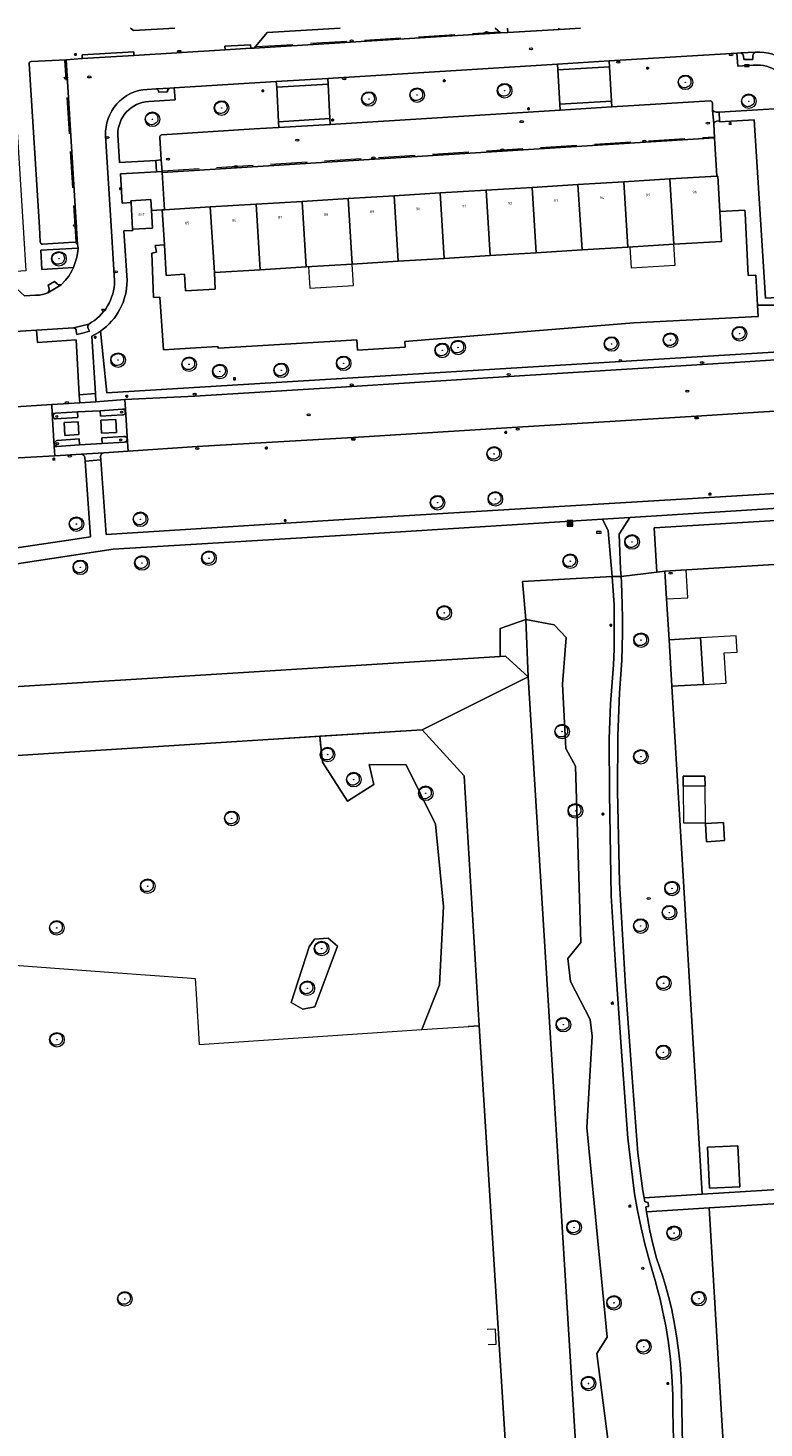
# Model space of a CAD drawing. Header units: metres. Extents: x 162108 to 162858, y 502368 to 503171.
# Tile 33 of 39: x 162602 to 162702, y 502826 to 503017. Entities that reach past the tile are written whole.
import ezdxf
from ezdxf.enums import TextEntityAlignment as Align

# ---------------------------------------------------------------- set-up
doc = ezdxf.new("R2010")
doc.units = ezdxf.units.M
doc.linetypes.add('RI-HWA-SO', pattern=[7.4, 5, -2.4])
for name, color, linetype, lineweight in [('B-PV-GK-BESCHOEIING-G', 252, 'GK-BESCHOEIING-SO', 13), ('B-PV-IE-MEUBILAIR-S', 252, 'Continuous', 13), ('B-PV-IE-MEUBILAIR_WEGMEUBILAIR_AFVALBAK-S', 252, 'Continuous', 13), ('B-PV-IE-TERREINAFSCHEIDING_KUNSTMATIG_HEKWERK-G', 252, 'IE-TERREINAFSCHEIDING-KUNSTMATIG-OPEN', 13), ('B-PV-OG-BEBOUWING-GV', 7, 'Continuous', 18), ('B-PV-OG-BEBOUWING-T18', 7, 'Continuous', 18), ('B-PV-OG-BEBOUWING_LUIFEL-GV', 7, 'Continuous', 18), ('B-PV-OG-BEBOUWING_OVERBOUWING-GV', 7, 'Continuous', 18), ('B-PV-OG-TERREIN_BEGROEID-GV', 7, 'Continuous', 13), ('B-PV-OG-TERREIN_ERF-GV', 252, 'Continuous', 13), ('B-PV-VH-GESLOTENVERHARDING_ASFALT-GV', 252, 'Continuous', 13), ('B-PV-VH-HALFVERHARDING-GV', 252, 'Continuous', 13), ('B-PV-VH-OPENVERHARDING_BETONELEMENT-GV', 252, 'Continuous', 13), ('B-PV-VH-OPENVERHARDING_BETONSTRAATSTEEN-GV', 252, 'Continuous', 13), ('B-PV-VH-OPENVERHARDING_TEGEL-GV', 252, 'Continuous', 13)]:
    doc.layers.add(name, color=color, linetype=linetype, lineweight=lineweight)
for name, color, linetype, lineweight, true_color in [('B-PV-GR-BEPLANTING_CULTUUR_HEESTERS-GV', 7, 'Continuous', 13, 0x99cc00), ('B-PV-GR-BEPLANTING_CULTUUR_VASTE PLANTENVAK-GV', 7, 'Continuous', 13, 0x99cc00), ('B-PV-OG-WATER_GRACHT-GV', 7, 'Continuous', 13, 0x007299), ('B-PV-RI-HWA_GOOT_MOLGOOT-G', 150, 'RI-HWA-SO', 18, 0x007fff), ('B-WE-GR-BOOM-S', 3, 'Continuous', 18, 0x00ff00)]:
    doc.layers.add(name, color=color, linetype=linetype, lineweight=lineweight, true_color=true_color)
doc.styles.add('NLCS-ISO', font='NLCS-ISO.ttf')
doc.styles.add('NLCS-ISO-M200-T18', font='NLCS-ISO.ttf', dxfattribs={"height": 1.8})
doc.linetypes.add('GK-BESCHOEIING-SO', pattern='A,18,-3,[1,NLCS.SHX,S=0.6,R=0,X=0,Y=0],-3', length=24)
doc.linetypes.add('IE-TERREINAFSCHEIDING-KUNSTMATIG-OPEN', pattern='A,7,-1.5,[67,NLCS.SHX,S=0.75,R=0,X=0,Y=0],-1.5', length=10)

# ---------------------------------------------------------------- blocks, each defined once
blk = doc.blocks.new('SIE-WEG_AFVALBAK-SO')
at = {"linetype": 'ByBlock', "lineweight": 18}
h = blk.add_hatch(color=0, dxfattribs=at)
h.dxf.hatch_style = 1
h.paths.add_polyline_path([(-1.5, -1.5), (1.5, -1.5), (1.5, 1.5), (-1.5, 1.5)])
at = {"color": 0, "linetype": 'ByBlock', "lineweight": 18}
for points in [[(-2, -2), (2, -2), (2, 2), (-2, 2)], [(-1.5, -1.5), (1.5, -1.5), (1.5, 1.5), (-1.5, 1.5)]]:
    blk.add_lwpolyline(points, close=True, dxfattribs=at)
blk = doc.blocks.new('SIE-MEUBILAIR_BORD_LOCATIEPAAL-SO')
blk.add_lwpolyline([(-0.75, -0.75), (0.75, -0.75), (0.75, 0.75), (-0.75, 0.75)], close=True)
at = {"style": 'NLCS-ISO'}
blk.add_text('lp', height=0.75, dxfattribs=at).set_placement((0.01, 0.12), align=Align.MIDDLE_CENTER)
blk = doc.blocks.new('SIE-MEUBILAIR_BORD_STRAATNAAM-SO')
blk.add_lwpolyline([(-1.62, -0.62), (1.62, -0.62), (1.62, 0.62), (-1.62, 0.62)], close=True)
at = {"style": 'NLCS-ISO'}
blk.add_text('straat', height=0.75, dxfattribs=at).set_placement((0, 0.08), align=Align.MIDDLE_CENTER)
blk = doc.blocks.new('SIE-MEUBILAIR_PAAL_LICHTMAST-SO')
for points in [[(-0.62, 0), (-1, 0)], [(-0.71, 0.71), (-0.44, 0.44)], [(0, 1), (0, 0.62)], [(0.44, 0.44), (0.71, 0.71)], [(1, 0), (0.62, 0)], [(-0.71, -0.71), (-0.44, -0.44)], [(0, -0.62), (0, -1)], [(0.44, -0.44), (0.71, -0.71)]]:
    blk.add_lwpolyline(points)
blk.add_circle((0, 0), 0.5)
blk = doc.blocks.new('SIE-MEUBILAIR_PAAL_AFSLUITPAAL-SO')
blk.add_circle((0, 0), 0.75)
at = {"style": 'NLCS-ISO'}
blk.add_text('af', height=0.75, dxfattribs=at).set_placement((0, 0.05), align=Align.MIDDLE_CENTER)
blk = doc.blocks.new('SIE-MEUBILAIR_PUT_KOLK-SO')
blk.add_ellipse((0, 0), major_axis=(1.25, 0), ratio=0.54)
at = {"style": 'NLCS-ISO'}
blk.add_text('klk', height=0.75, dxfattribs=at).set_placement((0.03, 0), align=Align.MIDDLE_CENTER)
blk = doc.blocks.new('SIE-MEUBILAIR_PUT_RIOOLPUT-SO')
blk.add_ellipse((0, 0), major_axis=(1.25, 0), ratio=0.54)
at = {"style": 'NLCS-ISO'}
blk.add_text('ri', height=0.75, dxfattribs=at).set_placement((-0.04, 0.07), align=Align.MIDDLE_CENTER)
blk = doc.blocks.new('SIE-MEUBILAIR_PUT_DRAINAGEPUT-SO')
blk.add_ellipse((0, 0), major_axis=(1.25, 0), ratio=0.54)
at = {"style": 'NLCS-ISO'}
blk.add_text('dr', height=0.75, dxfattribs=at).set_placement((0.03, 0), align=Align.MIDDLE_CENTER)
blk = doc.blocks.new('SGR-BOOM_03')
blk.add_lwpolyline([(2.39, 3.6), (2.81, 3.14), (3.17, 2.6), (3.46, 1.98), (3.66, 1.31), (3.77, 0.62), (3.77, -0.08), (3.65, -0.77), (3.39, -1.41), (3, -2), (2.49, -2.52), (1.88, -2.96), (1.21, -3.31), (0.49, -3.56), (-0.26, -3.7), (-0.99, -3.72), (-1.7, -3.6), (-2.35, -3.35), (-2.94, -2.98), (-3.46, -2.51), (-3.9, -1.97), (-4.25, -1.38), (-4.52, -0.76), (-4.68, -0.13), (-4.73, 0.48), (-4.67, 1.06), (-4.5, 1.6), (-4.24, 2.1), (-3.91, 2.55), (-3.5, 2.97), (-3.03, 3.33), (-2.53, 3.65), (-1.98, 3.92), (-1.42, 4.14), (-0.84, 4.29), (-0.26, 4.39), (0.31, 4.41), (0.87, 4.35), (1.41, 4.2), (1.92, 3.95)], close=True)
for radius in [5, 0.15]:
    blk.add_circle((0, 0), radius)

msp = doc.modelspace()

# ---------------------------------------------------------------- linework, layer by layer
at = {"layer": 'B-PV-GK-BESCHOEIING-G'}
for points in [[(162405.5, 503017.29), (162406.54, 502999.92), (162408.76, 502964.11), (162410.24, 502938.32), (162410.27, 502937.92), (162410.46, 502935.21), (162410.97, 502928.18), (162411.15, 502925.65), (162411.17, 502925.31), (162411.81, 502913.96), (162412.09, 502908.99), (162414.67, 502906.72), (162480.65, 502910.12), (162488.85, 502910.55), (162503.92, 502911.47), (162534.32, 502913.53), (162547.42, 502914.43), (162573.64, 502916.1), (162634.51, 502919.96), (162655.59, 502921.3)], [(162414.82, 503017.29), (162415.82, 502999.91), (162419.62, 502938.83), (162419.65, 502938.43), (162419.81, 502935.77), (162420.25, 502928.73), (162420.41, 502926.22), (162420.43, 502925.88), (162420.89, 502918.62), (162423.41, 502916.41), (162500.2, 502920.7), (162533.75, 502922.99), (162546.86, 502923.86), (162666.98, 502931.36), (162670.08, 502928.53)], [(162670.08, 502928.53), (162683.25, 502716.07)]]:
    msp.add_lwpolyline(points, dxfattribs=at)
at = {"layer": 'B-PV-GR-BEPLANTING_CULTUUR_HEESTERS-GV'}
for points in [[(162614.28, 502997.32), (162614.52, 502993.35), (162615.74, 502993.42), (162615.72, 502993.65), (162618.45, 502993.82), (162618.54, 502992.32), (162620.02, 502992.41), (162620.32, 502992.43), (162620.01, 502997.54), (162620.01, 502997.65), (162619.24, 502997.62)], [(162603.38, 502986.88), (162603.55, 502984.27), (162607.86, 502984.53), (162608.11, 502985.21), (162608.33, 502985.96), (162608.46, 502986.72), (162608.48, 502987.18)], [(162687.71, 502942.85), (162688.81, 502942.99), (162721.71, 502945), (162721.68, 502945.5), (162721.62, 502946.48), (162721.02, 502947.02), (162719.01, 502947.08), (162713.8, 502950.53), (162687.35, 502948.9)]]:
    msp.add_lwpolyline(points, close=True, dxfattribs=at)
for points in [[(162707.9, 502979.38), (162701.46, 502979.39), (162701.55, 502977.83), (162684.55, 502976.96), (162664.88, 502975.35), (162653.19, 502974.39), (162653.24, 502973.64), (162646.73, 502973.22), (162646.63, 502974.64), (162644.46, 502974.5), (162627.73, 502973.51), (162627.57, 502973.72), (162620.18, 502973.28), (162619.68, 502980.47), (162618.83, 502980.42), (162618.58, 502986.51), (162619.21, 502986.63), (162619.05, 502987.54), (162620.31, 502987.61), (162620.02, 502992.41), (162618.54, 502992.32), (162618.68, 502989.92), (162615.96, 502989.76), (162615.97, 502989.61), (162614.74, 502989.54), (162615.19, 502982.73)], [(162611.56, 502975.83), (162612.42, 502967.37), (162716.38, 502973.71)]]:
    msp.add_lwpolyline(points, dxfattribs=at)
msp.add_lwpolyline([(162615.19, 502982.73, -0.246745), (162611.56, 502975.83)], format="xyb", dxfattribs=at)
at = {"layer": 'B-PV-GR-BEPLANTING_CULTUUR_VASTE PLANTENVAK-GV'}
for points in [[(162669.79, 502936.39), (162666.25, 502935.15), (162666.26, 502931.32)], [(162681.04, 502823.89), (162679.5, 502835.96), (162680.89, 502838.18), (162678.14, 502866.89), (162678.84, 502879.39), (162678.57, 502881.67), (162675.89, 502886.83), (162675.53, 502890.02), (162677.29, 502892.21), (162676.57, 502916.29), (162675.26, 502918.72), (162674.8, 502927.52), (162675.27, 502933.91), (162673.64, 502935.66), (162669.79, 502936.39)], [(162669.79, 502936.39), (162670.08, 502928.53)], [(162670.08, 502928.53), (162669.79, 502936.39)], [(162666.26, 502931.32), (162666.98, 502931.36), (162670.08, 502928.53)], [(162670.08, 502928.53), (162683.25, 502716.07)]]:
    msp.add_lwpolyline(points, dxfattribs=at)
at = {"layer": 'B-PV-IE-TERREINAFSCHEIDING_KUNSTMATIG_HEKWERK-G'}
msp.add_lwpolyline([(162661.88, 502880.7), (162663.38, 502880.8)], dxfattribs=at)
at = {"layer": 'B-PV-OG-BEBOUWING-GV'}
for points in [[(162689.49, 502996.64), (162683.2, 502996.26), (162683.75, 502987.32), (162690.04, 502987.7)], [(162696.03, 502997.04), (162695.89, 502997.03), (162689.49, 502996.64), (162690.04, 502987.7), (162696.55, 502988.1), (162696.31, 502992.2)], [(162652.3, 502985.39), (162658.58, 502985.78), (162658.04, 502994.72), (162651.75, 502994.34)], [(162664.33, 502995.11), (162658.04, 502994.72), (162658.58, 502985.78), (162664.88, 502986.16)], [(162670.62, 502995.49), (162664.33, 502995.11), (162664.88, 502986.16), (162671.17, 502986.55)], [(162676.91, 502995.87), (162670.62, 502995.49), (162671.17, 502986.55), (162677.46, 502986.93)], [(162683.2, 502996.26), (162676.91, 502995.87), (162677.46, 502986.93), (162683.75, 502987.32)], [(162618.54, 502992.32), (162618.45, 502993.82), (162615.72, 502993.65), (162615.74, 502993.42), (162615.96, 502989.76), (162618.68, 502989.92)], [(162620.02, 502992.41), (162620.31, 502987.61), (162620.55, 502983.44), (162623.07, 502983.6), (162623.21, 502981.33), (162627.27, 502981.58), (162627.14, 502983.85), (162626.59, 502992.81), (162620.32, 502992.43)], [(162632.88, 502993.19), (162626.59, 502992.81), (162627.14, 502983.85), (162633.42, 502984.23)], [(162639.17, 502993.57), (162632.88, 502993.19), (162633.42, 502984.23), (162639.71, 502984.62)], [(162645.46, 502993.96), (162639.17, 502993.57), (162639.71, 502984.62), (162646.01, 502985)], [(162651.75, 502994.34), (162645.46, 502993.96), (162646.01, 502985), (162652.3, 502985.39)], [(162689.37, 502933.59), (162689.75, 502927.24), (162694.07, 502927.5), (162693.69, 502933.85)], [(162694.3, 502913.61), (162694.29, 502914.96), (162691.31, 502914.93), (162691.32, 502913.59)], [(162694.34, 502908.46), (162694.48, 502905.98), (162696.95, 502906.12), (162696.82, 502908.59)], [(162698.78, 502864.37), (162694.65, 502864.17), (162694.92, 502858.57), (162699.04, 502858.76)]]:
    msp.add_lwpolyline(points, close=True, dxfattribs=at)
at = {"layer": 'B-PV-OG-BEBOUWING_LUIFEL-GV'}
for points in [[(162684, 502987.33), (162684.17, 502984.47), (162690.21, 502984.84), (162690.04, 502987.7)], [(162640.04, 502984.64), (162640.22, 502981.68), (162646.19, 502982.05), (162646.01, 502985)], [(162697.17, 502927.68), (162696.93, 502931.8), (162698.71, 502931.9), (162698.57, 502934.14), (162693.69, 502933.85), (162694.07, 502927.5)], [(162691.32, 502913.59), (162691.36, 502908.54), (162694.34, 502908.56), (162694.3, 502913.61)]]:
    msp.add_lwpolyline(points, close=True, dxfattribs=at)
at = {"layer": 'B-PV-OG-BEBOUWING_OVERBOUWING-GV'}
msp.add_lwpolyline([(162688.81, 502942.99), (162689.03, 502939.18), (162691.94, 502939.36), (162691.72, 502943.16)], close=True, dxfattribs=at)
msp.add_lwpolyline([(162664.6, 502837.2), (162665.69, 502837.24), (162665.62, 502839.28), (162664.48, 502839.24)], dxfattribs=at)
at = {"layer": 'B-PV-OG-TERREIN_BEGROEID-GV'}
for points in [[(162615.67, 503017.29), (162616.07, 503016.94), (162621.72, 503017.29)], [(162701.89, 503012.19), (162700.89, 503012.2), (162698.77, 503012.08), (162698.67, 503013.86), (162681.17, 503012.78), (162681.2, 503011.98), (162681.48, 503007.29), (162681.52, 503006.51), (162695, 503007.32)], [(162619.96, 503002.66), (162632.6, 503003.48), (162635.95, 503003.67), (162635.9, 503004.47), (162635.68, 503009.18), (162635.62, 503009.96), (162621.66, 503009.12), (162621.78, 503007.48), (162618.16, 503007.24)], [(162695.31, 503007.03), (162695.34, 503006.06)], [(162695.83, 503005.78), (162696.21, 503005.79), (162706.03, 503006.35), (162705.88, 503008.02)], [(162695.48, 503004.2), (162695.57, 503002.26), (162695.89, 502997.03), (162696.03, 502997.04), (162696.31, 502992.2), (162699.76, 502992.39), (162699.78, 502991.97), (162700.1, 502985.31), (162700.21, 502983.43), (162701.23, 502983.49), (162701.46, 502979.39), (162707.9, 502979.38), (162715.99, 502977.55), (162716.38, 502973.71), (162716.98, 502973.77), (162716.42, 502981.17), (162702.59, 502980.35), (162701.01, 503004.74), (162696.29, 503004.47), (162696.29, 503004.57), (162695.91, 503004.53)], [(162613.93, 503002.66), (162614.17, 502998.88), (162619.12, 502999.18), (162619.88, 502999.25), (162619.66, 503002.32)], [(162716.37, 502973.29), (162716.38, 502973.71), (162612.42, 502967.37), (162611.56, 502975.83)], [(162610.37, 502975.15), (162610.88, 502967.28), (162610.93, 502966.14), (162614.91, 502966.45), (162624.47, 502966.94), (162645.95, 502968.25), (162667.46, 502969.63), (162693.92, 502971.28), (162698.31, 502971.53), (162712.48, 502972.46), (162715.76, 502972.62)], [(162712.92, 502965.42), (162702.33, 502964.79), (162693.11, 502964.19), (162668.64, 502962.67), (162646.14, 502961.27), (162624.78, 502960.03), (162615.34, 502959.39), (162612.03, 502959.19)], [(162605.31, 502958.77), (162591.32, 502957.98)], [(162608.9, 502959), (162605.31, 502958.77)], [(162609.45, 502958.04), (162609.43, 502958.54)], [(162611.58, 502958.67), (162611.61, 502958.2)], [(162607.17, 502947.23), (162610.2, 502947.7), (162609.45, 502958.04)], [(162611.61, 502958.2), (162612.32, 502947.99), (162648.52, 502950.28), (162713.13, 502954.17)], [(162546.86, 502923.86), (162666.26, 502931.32), (162666.25, 502935.15), (162669.79, 502936.39), (162669.33, 502941.56), (162681.6, 502942.27), (162681.06, 502948.49), (162680.27, 502950.1), (162684.02, 502950.34), (162680.27, 502950.11), (162648.95, 502948.16), (162613.31, 502945.98), (162546.42, 502935.84)], [(162549.66, 502938.68), (162607.17, 502947.23)], [(162690, 502824.05), (162689.91, 502828.09), (162689.88, 502830.28), (162689.76, 502832.9), (162689.56, 502835.18), (162689.28, 502837.41), (162688.91, 502839.75), (162688.54, 502841.64), (162688.14, 502843.41), (162687.8, 502844.74), (162687.46, 502845.97), (162686.77, 502848.26), (162686.05, 502850.96), (162685.54, 502853.15), (162685.05, 502855.54), (162684.66, 502857.8), (162683.75, 502865.43), (162682.84, 502877.93), (162682.03, 502889.09), (162681.47, 502898.55), (162681.23, 502912.57), (162681.16, 502920.07), (162681.38, 502924.85), (162681.77, 502930.17), (162681.84, 502932.3), (162681.88, 502934.75), (162681.88, 502936.87), (162681.86, 502938.38), (162681.6, 502942.27), (162669.33, 502941.56), (162669.79, 502936.39), (162673.64, 502935.66), (162675.27, 502933.91), (162674.8, 502927.52), (162675.26, 502918.72), (162676.57, 502916.29), (162677.29, 502892.21), (162675.53, 502890.02), (162675.89, 502886.83), (162678.57, 502881.67), (162678.84, 502879.39), (162678.14, 502866.89), (162680.89, 502838.18), (162679.5, 502835.96), (162681.04, 502823.89)], [(162562.5, 502891.89), (162607.77, 502888.49), (162613.28, 502888.09), (162623.43, 502887.35), (162624.53, 502887.28), (162624.67, 502885.15), (162625.08, 502878.24), (162655.55, 502880.28), (162657.95, 502886.39), (162658.5, 502897.12), (162657.42, 502908.37), (162653.4, 502916.51), (162648.33, 502916.54), (162648.95, 502913.81), (162645.37, 502911.5), (162641.93, 502916.85), (162641.57, 502920.41), (162634.51, 502919.96), (162573.64, 502916.1)], [(162641.72, 502918.92), (162641.57, 502920.41), (162634.51, 502919.96), (162573.64, 502916.1), (162570.25, 502915.88), (162569.78, 502914.35)], [(162655.59, 502921.3), (162641.57, 502920.41), (162641.72, 502918.92)], [(162661.88, 502880.7), (162663.38, 502880.8), (162661.35, 502915.01), (162655.59, 502921.3)], [(162697.5, 502811.54), (162694.88, 502855.88), (162686.3, 502855.34), (162686.4, 502854.56), (162686.73, 502852.74), (162687.13, 502850.97), (162687.67, 502849.02), (162688.16, 502847.56), (162688.49, 502846.63), (162688.9, 502845.27), (162689.31, 502843.76), (162689.69, 502842.16), (162690.04, 502840.5), (162690.41, 502838.4), (162690.68, 502836.44), (162690.89, 502834.44), (162691.03, 502832.51), (162691.09, 502831.06), (162691.21, 502823.4)]]:
    msp.add_lwpolyline(points, dxfattribs=at)
for points in [[(162674.17, 503011.55), (162674.12, 503012.35), (162642.68, 503010.4), (162642.74, 503009.61), (162642.96, 503004.9), (162643, 503004.1), (162674.48, 503006.05), (162674.43, 503006.86)], [(162602.93, 502974.28), (162602.78, 502975.95), (162530.81, 502971.46), (162531.07, 502968.04), (162544.63, 502946.53), (162572.9, 502960.96), (162574.65, 502961.78), (162576.47, 502962.59), (162577.55, 502962.97), (162578.48, 502963.3), (162579.36, 502963.57), (162580.29, 502963.8), (162581.3, 502963.98), (162583.27, 502964.27), (162587.26, 502964.65), (162604.89, 502965.78), (162608.72, 502966), (162608.66, 502967.12), (162608.22, 502974.63)], [(162682.8, 502942.25), (162687.71, 502942.85), (162687.35, 502948.9), (162713.8, 502950.53), (162719.01, 502947.08), (162721.02, 502947.02), (162715.26, 502952.29), (162684.02, 502950.34), (162682.55, 502948.03), (162682.73, 502943.26)], [(162685.97, 502857.28), (162693.9, 502857.78), (162689.75, 502927.24), (162689.37, 502933.59), (162689.03, 502939.18), (162688.81, 502942.99), (162687.71, 502942.85), (162682.8, 502942.25), (162682.85, 502941.44), (162682.97, 502938.42), (162683.01, 502936.52), (162683.01, 502934.49), (162682.92, 502930.77), (162682.57, 502926.35), (162682.34, 502920.44), (162682.32, 502912.9), (162682.58, 502900.38), (162683.41, 502886.19), (162684.29, 502874.3), (162685.1, 502863.36), (162685.78, 502858.2)], [(162655.59, 502921.3), (162641.57, 502920.41), (162641.93, 502916.85), (162645.37, 502911.5), (162648.95, 502913.81), (162648.33, 502916.54), (162653.4, 502916.51), (162657.42, 502908.37), (162658.5, 502897.12), (162657.95, 502886.39), (162655.55, 502880.28), (162663.38, 502880.8), (162661.35, 502915.01)], [(162640.88, 502883.37), (162644.01, 502891.69), (162642.7, 502892.78), (162640.84, 502892.64), (162640.14, 502891.61), (162637.66, 502883.97), (162639.23, 502883.09)], [(162640.88, 502883.37), (162639.23, 502883.09), (162637.66, 502883.97), (162640.14, 502891.61), (162640.84, 502892.64), (162642.7, 502892.78), (162644.01, 502891.69)]]:
    msp.add_lwpolyline(points, close=True, dxfattribs=at)
for points in [[(162705.88, 503008.02, 0.392744), (162701.89, 503012.19)], [(162618.16, 503007.24, 0.404253), (162613.93, 503002.66)], [(162695, 503007.32, -0.420409), (162695.31, 503007.03)], [(162695.34, 503006.06, 0.257593), (162695.83, 503005.78)], [(162695.91, 503004.53, 0.329776), (162695.48, 503004.2)], [(162619.66, 503002.32, -0.417079), (162619.96, 503002.66)], [(162611.56, 502975.83, -0.040177), (162610.37, 502975.15)], [(162609.43, 502958.54, 0.374701), (162608.9, 502959)], [(162612.03, 502959.19, 0.401788), (162611.58, 502958.67)]]:
    msp.add_lwpolyline(points, format="xyb", dxfattribs=at)
at = {"layer": 'B-PV-OG-TERREIN_ERF-GV'}
for points in [[(162620.32, 502992.43), (162626.59, 502992.81), (162632.88, 502993.19), (162639.17, 502993.57), (162645.46, 502993.96), (162651.75, 502994.34), (162658.04, 502994.72), (162664.33, 502995.11), (162670.62, 502995.49), (162676.91, 502995.87), (162683.2, 502996.26), (162689.49, 502996.64), (162695.89, 502997.03), (162695.57, 503002.26), (162620.01, 502997.54)], [(162696.31, 502992.2), (162696.55, 502988.1), (162690.04, 502987.7), (162683.75, 502987.32), (162677.46, 502986.93), (162671.17, 502986.55), (162664.88, 502986.16), (162658.58, 502985.78), (162652.3, 502985.39), (162646.01, 502985), (162639.71, 502984.62), (162633.42, 502984.23), (162627.14, 502983.85), (162627.27, 502981.58), (162623.21, 502981.33), (162623.07, 502983.6), (162620.55, 502983.44), (162620.31, 502987.61), (162619.05, 502987.54), (162619.21, 502986.63), (162618.58, 502986.51), (162618.83, 502980.42), (162619.68, 502980.47), (162620.18, 502973.28), (162627.57, 502973.72), (162627.73, 502973.51), (162644.46, 502974.5), (162646.63, 502974.64), (162646.73, 502973.22), (162653.24, 502973.64), (162653.19, 502974.39), (162664.88, 502975.35), (162684.55, 502976.96), (162701.55, 502977.83), (162701.46, 502979.39), (162701.23, 502983.49), (162700.21, 502983.43), (162700.1, 502985.31), (162699.78, 502991.97), (162699.76, 502992.39)], [(162694.3, 502913.61), (162691.32, 502913.59), (162691.31, 502914.93), (162694.29, 502914.96)], [(162694.34, 502908.46), (162696.82, 502908.59), (162696.95, 502906.12), (162694.48, 502905.98)], [(162698.78, 502864.37), (162699.04, 502858.76), (162694.92, 502858.57), (162694.65, 502864.17)], [(162716.58, 502812.66), (162710.32, 502812.29), (162710.3, 502812.61), (162710.46, 502812.62), (162710.09, 502818.87), (162709.71, 502825.15), (162709.33, 502831.43), (162708.96, 502837.66), (162708.8, 502837.65), (162708.78, 502837.97), (162712.97, 502838.22), (162712.6, 502844.42), (162712.22, 502850.7), (162711.85, 502856.96), (162711.69, 502856.95), (162694.88, 502855.88), (162697.5, 502811.54), (162697.41, 502807.79), (162716.86, 502809.02)]]:
    msp.add_lwpolyline(points, close=True, dxfattribs=at)
for points in [[(162721.71, 502945), (162688.81, 502942.99), (162689.03, 502939.18), (162689.37, 502933.59), (162693.69, 502933.85), (162694.07, 502927.5), (162689.75, 502927.24), (162693.9, 502857.78), (162705.78, 502858.5)], [(162663.38, 502880.8), (162661.88, 502880.7)], [(162666.02, 502814.63), (162667.52, 502814.73), (162663.38, 502880.8)]]:
    msp.add_lwpolyline(points, dxfattribs=at)
at = {"layer": 'B-PV-OG-WATER_GRACHT-GV'}
for points in [[(162573.64, 502916.1), (162634.51, 502919.96), (162641.57, 502920.41), (162655.59, 502921.3), (162670.08, 502928.53), (162666.98, 502931.36), (162666.26, 502931.32), (162546.86, 502923.86)], [(162683.25, 502716.07), (162670.08, 502928.53), (162655.59, 502921.3), (162661.35, 502915.01), (162663.38, 502880.8), (162667.52, 502814.73)]]:
    msp.add_lwpolyline(points, dxfattribs=at)
at = {"layer": 'B-PV-RI-HWA_GOOT_MOLGOOT-G'}
for points in [[(162632.91, 503014.75), (162666.12, 503016.76)], [(162608.24, 502988.02), (162606.68, 503012.88)], [(162620.07, 502997.74), (162695.5, 503002.42)]]:
    msp.add_lwpolyline(points, dxfattribs=at)
at = {"layer": 'B-PV-VH-GESLOTENVERHARDING_ASFALT-GV'}
msp.add_lwpolyline([(162693.92, 502971.28), (162667.46, 502969.63), (162645.95, 502968.25), (162624.47, 502966.94), (162614.91, 502966.45), (162614.99, 502965.16), (162615.26, 502960.66), (162615.34, 502959.39), (162624.78, 502960.03), (162646.14, 502961.27), (162668.64, 502962.67), (162693.11, 502964.19), (162702.33, 502964.79), (162712.92, 502965.42), (162712.84, 502966.65), (162712.56, 502971.19), (162712.48, 502972.46), (162698.31, 502971.53)], close=True, dxfattribs=at)
msp.add_lwpolyline([(162591.32, 502957.98), (162605.31, 502958.77), (162605.23, 502960.06), (162604.96, 502964.55), (162604.89, 502965.78), (162587.26, 502964.65)], dxfattribs=at)
at = {"layer": 'B-PV-VH-HALFVERHARDING-GV'}
msp.add_lwpolyline([(162681.06, 502948.49), (162681.6, 502942.27), (162682.8, 502942.25), (162682.73, 502943.26), (162682.55, 502948.03), (162684.02, 502950.34), (162680.27, 502950.1)], close=True, dxfattribs=at)
msp.add_lwpolyline([(162691.21, 502823.4), (162691.09, 502831.06), (162691.03, 502832.51), (162690.89, 502834.44), (162690.68, 502836.44), (162690.41, 502838.4), (162690.04, 502840.5), (162689.69, 502842.16), (162689.31, 502843.76), (162688.9, 502845.27), (162688.49, 502846.63), (162688.16, 502847.56), (162687.67, 502849.02), (162687.13, 502850.97), (162686.73, 502852.74), (162686.4, 502854.56), (162686.3, 502855.34), (162686.2, 502856.03), (162686.54, 502856.09), (162686.52, 502856.61), (162686.08, 502856.7), (162685.97, 502857.28), (162685.78, 502858.2), (162685.1, 502863.36), (162684.29, 502874.3), (162683.41, 502886.19), (162682.58, 502900.38), (162682.32, 502912.9), (162682.34, 502920.44), (162682.57, 502926.35), (162682.92, 502930.77), (162683.01, 502934.49), (162683.01, 502936.52), (162682.97, 502938.42), (162682.85, 502941.44), (162682.8, 502942.25), (162681.6, 502942.27), (162681.86, 502938.38), (162681.88, 502936.87), (162681.88, 502934.75), (162681.84, 502932.3), (162681.77, 502930.17), (162681.38, 502924.85), (162681.16, 502920.07), (162681.23, 502912.57), (162681.47, 502898.55), (162682.03, 502889.09), (162682.84, 502877.93), (162683.75, 502865.43), (162684.66, 502857.8), (162685.05, 502855.54), (162685.54, 502853.15), (162686.05, 502850.96), (162686.77, 502848.26), (162687.46, 502845.97), (162687.8, 502844.74), (162688.14, 502843.41), (162688.54, 502841.64), (162688.91, 502839.75), (162689.28, 502837.41), (162689.56, 502835.18), (162689.76, 502832.9), (162689.88, 502830.28), (162689.91, 502828.09), (162690, 502824.05)], dxfattribs=at)
at = {"layer": 'B-PV-VH-OPENVERHARDING_BETONELEMENT-GV'}
for points in [[(162667.25, 503017.29), (162667.29, 503016.68), (162674.32, 503017.1)], [(162674.32, 503017.1), (162674.31, 503017.29)]]:
    msp.add_lwpolyline(points, dxfattribs=at)
for points in [[(162616.12, 503013.53), (162616.1, 503014.01), (162609.04, 503013.62), (162609.07, 503013.11)], [(162628.61, 503014.3), (162632.13, 503014.53), (162632.11, 503014.99), (162628.58, 503014.79)], [(162681.2, 503011.98), (162681.17, 503012.78), (162674.12, 503012.35), (162674.17, 503011.55)], [(162642.68, 503010.4), (162635.62, 503009.96), (162635.68, 503009.18), (162642.74, 503009.61)], [(162681.48, 503007.29), (162674.43, 503006.86), (162674.48, 503006.05), (162681.52, 503006.51)], [(162642.96, 503004.9), (162635.9, 503004.47), (162635.95, 503003.67), (162643, 503004.1)], [(162608.61, 502961.66), (162608.51, 502963.42), (162606.57, 502963.31), (162606.68, 502961.54)], [(162613.76, 502961.97), (162613.64, 502963.74), (162611.61, 502963.62), (162611.71, 502961.85)]]:
    msp.add_lwpolyline(points, close=True, dxfattribs=at)
at = {"layer": 'B-PV-VH-OPENVERHARDING_BETONSTRAATSTEEN-GV'}
for points in [[(162677.27, 503017.29), (162674.32, 503017.1), (162667.29, 503016.68), (162666.32, 503016.62), (162632.6, 503014.54), (162632.13, 503014.53), (162628.61, 503014.3), (162616.12, 503013.53), (162609.07, 503013.11), (162606.84, 503012.95), (162608.43, 502987.69), (162608.48, 502987.18), (162608.46, 502986.72), (162608.33, 502985.96), (162608.11, 502985.21), (162607.86, 502984.53), (162607.58, 502983.96), (162607.21, 502983.34), (162606.74, 502982.75), (162606.16, 502982.16), (162604.34, 502981.08), (162603.81, 502980.9), (162603.22, 502980.75), (162602.65, 502980.73), (162601.17, 502980.64)], [(162644.37, 503017.29), (162634.39, 503016.69), (162632.6, 503014.54)], [(162632.6, 503014.54), (162666.32, 503016.62), (162665.58, 503017.29)], [(162617.96, 503008.9), (162619.19, 503008.98), (162621.05, 503009.08), (162621.66, 503009.12), (162635.62, 503009.96), (162642.68, 503010.4), (162674.12, 503012.35), (162681.17, 503012.78), (162698.67, 503013.86), (162699.21, 503013.89), (162701.19, 503013.97)], [(162701.19, 503013.97), (162699.21, 503013.89)], [(162601.78, 503012.39), (162603.2, 502990.04), (162603.3, 502988.02)], [(162608.43, 502987.69), (162606.84, 503012.95), (162602.05, 503012.7)], [(162699.57, 503013.43), (162699.6, 503012.97), (162700.85, 503013), (162700.85, 503013.48)], [(162621.05, 503009.08), (162619.19, 503008.98)], [(162619.54, 503008.5), (162620.73, 503008.56)], [(162619.66, 503002.32), (162619.88, 502999.25), (162620.01, 502997.65), (162620.01, 502997.54), (162695.57, 503002.26), (162695.48, 503004.2), (162695.34, 503006.06), (162695.31, 503007.03)], [(162695, 503007.32), (162681.52, 503006.51), (162674.48, 503006.05), (162643, 503004.1), (162635.95, 503003.67), (162632.6, 503003.48), (162619.96, 503002.66)], [(162695.34, 503006.06), (162695.48, 503004.2)], [(162695.91, 503004.53), (162696.29, 503004.57), (162696.21, 503005.79), (162695.83, 503005.78)], [(162613.49, 502982.7), (162613.07, 502989.52), (162612.26, 503002.56)], [(162603.63, 502987.72), (162607.93, 502987.98)], [(162604.34, 502981.08), (162606.16, 502982.16)], [(162605.61, 502982.28), (162605.27, 502982.62), (162604.38, 502982.09), (162604.52, 502981.59)], [(162516.28, 502970.47), (162528.44, 502971.29), (162530.23, 502971.38), (162530.81, 502971.46), (162602.78, 502975.95), (162607.87, 502976.29), (162609.95, 502976.79)], [(162609.95, 502976.79), (162607.87, 502976.29)], [(162608.25, 502975.83), (162608.3, 502975.36), (162609.11, 502975.54), (162610.05, 502975.8), (162609.85, 502976.17)], [(162605.41, 502964.58), (162604.96, 502964.55)], [(162604.96, 502964.55), (162605.23, 502960.06)], [(162608.42, 502964.76), (162608.47, 502963.99), (162605.42, 502963.81)], [(162611.52, 502964.94), (162608.42, 502964.76)], [(162614.59, 502964.36), (162611.57, 502964.18), (162611.52, 502964.94)], [(162614.99, 502965.16), (162614.55, 502965.13)], [(162615.26, 502960.66), (162614.99, 502965.16)], [(162606.57, 502963.31), (162608.51, 502963.42)], [(162606.68, 502961.54), (162606.57, 502963.31)], [(162608.51, 502963.42), (162608.61, 502961.66), (162606.68, 502961.54)], [(162605.63, 502960.86), (162608.65, 502961.09), (162608.7, 502960.27)], [(162608.7, 502960.27), (162611.8, 502960.46)], [(162611.8, 502960.46), (162611.75, 502961.23), (162614.77, 502961.42)], [(162614.84, 502960.64), (162615.26, 502960.66)], [(162605.23, 502960.06), (162605.59, 502960.06)], [(162612.03, 502959.19), (162608.9, 502959)], [(162609.43, 502958.54), (162609.45, 502958.04)], [(162611.61, 502958.2), (162611.58, 502958.67)], [(162609.45, 502958.04), (162611.61, 502958.2)]]:
    msp.add_lwpolyline(points, dxfattribs=at)
for points in [[(162699.21, 503013.89, -0.299554), (162699.57, 503013.43)], [(162700.85, 503013.48, -0.322697), (162701.19, 503013.97)], [(162701.19, 503013.97, -0.418183), (162707.69, 503008.37)], [(162602.05, 503012.7, 0.417788), (162601.78, 503012.39)], [(162612.26, 503002.56, -0.41491), (162617.96, 503008.9)], [(162619.19, 503008.98, -0.3033), (162619.54, 503008.5)], [(162620.73, 503008.56, -0.336902), (162621.05, 503009.08)], [(162695.31, 503007.03, 0.420409), (162695, 503007.32)], [(162695.83, 503005.78, -0.257593), (162695.34, 503006.06)], [(162695.48, 503004.2, -0.329776), (162695.91, 503004.53)], [(162619.96, 503002.66, 0.417079), (162619.66, 503002.32)], [(162603.3, 502988.02, 0.419332), (162603.63, 502987.72)], [(162607.93, 502987.98, -0.280584), (162608.43, 502987.69)], [(162604.52, 502981.59, -0.290851), (162604.34, 502981.08)], [(162606.16, 502982.16, -0.213307), (162605.61, 502982.28)], [(162609.95, 502976.79, 0.268506), (162613.49, 502982.7)], [(162607.87, 502976.29, -0.327764), (162608.25, 502975.83)], [(162609.85, 502976.17, -0.217017), (162609.95, 502976.79)], [(162605.42, 502963.81, -0.918075), (162605.41, 502964.58)], [(162614.55, 502965.13, -1.001356), (162614.59, 502964.36)], [(162605.59, 502960.06, -0.858411), (162605.63, 502960.86)], [(162614.77, 502961.42, -0.988379), (162614.84, 502960.64)], [(162608.9, 502959, -0.374701), (162609.43, 502958.54)], [(162611.58, 502958.67, -0.401788), (162612.03, 502959.19)]]:
    msp.add_lwpolyline(points, format="xyb", dxfattribs=at)
for points in [[(162620.01, 502997.65), (162619.88, 502999.25), (162619.12, 502999.18), (162619.24, 502997.62)], [(162610.93, 502966.14), (162608.72, 502966), (162604.89, 502965.78), (162604.96, 502964.55), (162605.41, 502964.58), (162608.42, 502964.76), (162611.52, 502964.94), (162614.55, 502965.13), (162614.99, 502965.16), (162614.91, 502966.45)], [(162610.88, 502967.28), (162608.66, 502967.12), (162608.72, 502966), (162610.93, 502966.14)], [(162611.71, 502961.85), (162611.61, 502963.62), (162613.64, 502963.74), (162613.76, 502961.97)], [(162612.03, 502959.19), (162615.34, 502959.39), (162615.26, 502960.66), (162614.84, 502960.64), (162611.8, 502960.46), (162608.7, 502960.27), (162605.59, 502960.06), (162605.23, 502960.06), (162605.31, 502958.77), (162608.9, 502959)]]:
    msp.add_lwpolyline(points, close=True, dxfattribs=at)
at = {"layer": 'B-PV-VH-OPENVERHARDING_TEGEL-GV'}
for points in [[(162599.24, 503017.29), (162599.54, 503012.48), (162600.45, 502998.06), (162601.01, 502989.25), (162601.34, 502984.05), (162566.01, 502981.81), (162566.23, 502978.44), (162567.42, 502978.51), (162569.22, 502980.65), (162599.13, 502982.49), (162601.17, 502980.64), (162602.65, 502980.73), (162603.22, 502980.75), (162603.81, 502980.9), (162604.34, 502981.08)], [(162602.05, 503012.7), (162606.84, 503012.95), (162609.07, 503013.11), (162609.04, 503013.62), (162616.1, 503014.01), (162616.12, 503013.53), (162628.61, 503014.3), (162628.58, 503014.79), (162632.11, 503014.99), (162632.13, 503014.53), (162632.6, 503014.54), (162634.39, 503016.69), (162644.37, 503017.29)], [(162621.72, 503017.29), (162616.07, 503016.94), (162615.67, 503017.29)], [(162665.58, 503017.29), (162666.32, 503016.62), (162667.29, 503016.68), (162667.25, 503017.29)], [(162674.31, 503017.29), (162674.32, 503017.1), (162677.27, 503017.29)], [(162699.21, 503013.89), (162698.67, 503013.86), (162698.77, 503012.08), (162700.89, 503012.2), (162701.89, 503012.19)], [(162603.3, 502988.02), (162603.2, 502990.04), (162601.78, 503012.39)], [(162700.85, 503013.48), (162700.85, 503013), (162699.6, 503012.97), (162699.57, 503013.43)], [(162619.19, 503008.98), (162617.96, 503008.9)], [(162618.16, 503007.24), (162621.78, 503007.48), (162621.66, 503009.12), (162621.05, 503009.08)], [(162620.73, 503008.56), (162619.54, 503008.5)], [(162705.88, 503008.02), (162706.03, 503006.35), (162696.21, 503005.79), (162696.29, 503004.57)], [(162696.29, 503004.57), (162696.29, 503004.47), (162701.01, 503004.74), (162702.59, 502980.35), (162716.42, 502981.17), (162716.98, 502973.77), (162718.58, 502973.91), (162718.09, 502982.05), (162718, 502982.11), (162716.64, 502982.04), (162716.59, 502982.52)], [(162612.26, 503002.56), (162613.07, 502989.52), (162613.49, 502982.7)], [(162615.19, 502982.73), (162614.74, 502989.54), (162615.97, 502989.61), (162615.96, 502989.76), (162615.74, 502993.42), (162614.52, 502993.35), (162614.28, 502997.32), (162619.24, 502997.62), (162619.12, 502999.18), (162614.17, 502998.88), (162613.93, 503002.66)], [(162606.16, 502982.16), (162606.74, 502982.75), (162607.21, 502983.34), (162607.58, 502983.96), (162607.86, 502984.53), (162603.55, 502984.27), (162603.38, 502986.88), (162608.48, 502987.18), (162608.43, 502987.69)], [(162607.93, 502987.98), (162603.63, 502987.72)], [(162604.52, 502981.59), (162604.38, 502982.09), (162605.27, 502982.62), (162605.61, 502982.28)], [(162607.87, 502976.29), (162602.78, 502975.95), (162602.93, 502974.28), (162608.22, 502974.63), (162608.66, 502967.12), (162610.88, 502967.28), (162610.37, 502975.15)], [(162609.85, 502976.17), (162610.05, 502975.8), (162609.11, 502975.54), (162608.3, 502975.36), (162608.25, 502975.83)], [(162792.16, 502967.72), (162791.11, 502968.06), (162789.88, 502963.79), (162744.71, 502961.04), (162744.61, 502961.03), (162743.08, 502960.95), (162743.06, 502960.95), (162719.55, 502959.5), (162719.19, 502964.8), (162719.15, 502964.8), (162717.01, 502964.66), (162716.92, 502964.66), (162717.24, 502959.35), (162716.09, 502959.28), (162713.13, 502954.17), (162648.52, 502950.28), (162612.32, 502947.99), (162611.61, 502958.2), (162609.45, 502958.04), (162610.2, 502947.7), (162607.17, 502947.23), (162549.66, 502938.68)], [(162608.42, 502964.76), (162605.41, 502964.58)], [(162605.42, 502963.81), (162608.47, 502963.99), (162608.42, 502964.76)], [(162614.55, 502965.13), (162611.52, 502964.94)], [(162611.52, 502964.94), (162611.57, 502964.18), (162614.59, 502964.36)], [(162605.59, 502960.06), (162608.7, 502960.27)], [(162608.7, 502960.27), (162608.65, 502961.09), (162605.63, 502960.86)], [(162614.77, 502961.42), (162611.75, 502961.23), (162611.8, 502960.46)], [(162611.8, 502960.46), (162614.84, 502960.64)], [(162546.42, 502935.84), (162613.31, 502945.98), (162648.95, 502948.16), (162680.27, 502950.11), (162684.02, 502950.34), (162715.26, 502952.29)], [(162705.78, 502858.5), (162693.9, 502857.78), (162685.97, 502857.28), (162686.08, 502856.7), (162686.52, 502856.61), (162686.54, 502856.09), (162686.2, 502856.03), (162686.3, 502855.34), (162694.88, 502855.88), (162711.69, 502856.95)]]:
    msp.add_lwpolyline(points, dxfattribs=at)
for points in [[(162699.57, 503013.43, 0.299554), (162699.21, 503013.89)], [(162701.19, 503013.97, 0.322697), (162700.85, 503013.48)], [(162707.69, 503008.37, 0.418183), (162701.19, 503013.97)], [(162601.78, 503012.39, -0.417788), (162602.05, 503012.7)], [(162701.89, 503012.19, -0.392744), (162705.88, 503008.02)], [(162617.96, 503008.9, 0.41491), (162612.26, 503002.56)], [(162619.54, 503008.5, 0.3033), (162619.19, 503008.98)], [(162621.05, 503009.08, 0.336902), (162620.73, 503008.56)], [(162613.93, 503002.66, -0.404253), (162618.16, 503007.24)], [(162603.63, 502987.72, -0.419332), (162603.3, 502988.02)], [(162608.43, 502987.69, 0.280584), (162607.93, 502987.98)], [(162604.34, 502981.08, 0.290851), (162604.52, 502981.59)], [(162605.61, 502982.28, 0.213307), (162606.16, 502982.16)], [(162613.49, 502982.7, -0.268506), (162609.95, 502976.79)], [(162611.56, 502975.83, 0.246745), (162615.19, 502982.73)], [(162608.25, 502975.83, 0.327764), (162607.87, 502976.29)], [(162609.95, 502976.79, 0.217017), (162609.85, 502976.17)], [(162610.37, 502975.15, 0.040177), (162611.56, 502975.83)], [(162605.41, 502964.58, 0.918075), (162605.42, 502963.81)], [(162614.59, 502964.36, 1.001356), (162614.55, 502965.13)], [(162605.63, 502960.86, 0.858411), (162605.59, 502960.06)], [(162614.84, 502960.64, 0.988379), (162614.77, 502961.42)]]:
    msp.add_lwpolyline(points, format="xyb", dxfattribs=at)
for points in [[(162674.17, 503011.55), (162674.43, 503006.86), (162681.48, 503007.29), (162681.2, 503011.98)], [(162635.68, 503009.18), (162635.9, 503004.47), (162642.96, 503004.9), (162642.74, 503009.61)]]:
    msp.add_lwpolyline(points, close=True, dxfattribs=at)

# ---------------------------------------------------------------- block references
at = {"layer": 'B-PV-IE-MEUBILAIR-S', "xscale": 0.2, "yscale": 0.2, "zscale": 0.2}
for name, p in [('SIE-MEUBILAIR_PUT_KOLK-SO', (162664.41, 503016.68)), ('SIE-MEUBILAIR_PAAL_LICHTMAST-SO', (162608.14, 503013.67)), ('SIE-MEUBILAIR_PUT_KOLK-SO', (162622.34, 503014.1)), ('SIE-MEUBILAIR_PUT_KOLK-SO', (162645.93, 503015.55)), ('SIE-MEUBILAIR_PUT_RIOOLPUT-SO', (162670.48, 503014.43)), ('SIE-MEUBILAIR_PUT_KOLK-SO', (162682.41, 503012.62)), ('SIE-MEUBILAIR_PAAL_LICHTMAST-SO', (162686.43, 503011.8)), ('SIE-MEUBILAIR_PUT_KOLK-SO', (162697.87, 503013.61)), ('SIE-MEUBILAIR_BORD_STRAATNAAM-SO', (162700.02, 503012.15)), ('SIE-MEUBILAIR_PUT_KOLK-SO', (162606.84, 503010.45)), ('SIE-MEUBILAIR_PUT_RIOOLPUT-SO', (162610.03, 503010.59)), ('SIE-MEUBILAIR_PUT_KOLK-SO', (162644.91, 503010.33)), ('SIE-MEUBILAIR_PAAL_LICHTMAST-SO', (162658.6, 503010.07)), ('SIE-MEUBILAIR_PAAL_LICHTMAST-SO', (162633.78, 503008.69)), ('SIE-MEUBILAIR_PAAL_LICHTMAST-SO', (162670.14, 503006.24)), ('SIE-MEUBILAIR_PAAL_LICHTMAST-SO', (162643.32, 503004.7)), ('SIE-MEUBILAIR_PUT_RIOOLPUT-SO', (162669.21, 503004.48)), ('SIE-MEUBILAIR_PUT_DRAINAGEPUT-SO', (162694.69, 503004.29)), ('SIE-MEUBILAIR_PAAL_LICHTMAST-SO', (162697.74, 503004.25)), ('SIE-MEUBILAIR_PUT_KOLK-SO', (162612.5, 503002.32)), ('SIE-MEUBILAIR_PUT_RIOOLPUT-SO', (162638.48, 503001.96)), ('SIE-MEUBILAIR_PUT_KOLK-SO', (162666.54, 503000.64)), ('SIE-MEUBILAIR_PUT_KOLK-SO', (162686, 503001.81)), ('SIE-MEUBILAIR_PUT_DRAINAGEPUT-SO', (162620.8, 502999.33)), ('SIE-MEUBILAIR_PUT_KOLK-SO', (162648.91, 502999.54)), ('SIE-MEUBILAIR_PUT_KOLK-SO', (162630.08, 502998.35)), ('SIE-MEUBILAIR_PAAL_LICHTMAST-SO', (162614.32, 502995.32)), ('SIE-MEUBILAIR_PUT_KOLK-SO', (162608.09, 502990.28)), ('SIE-MEUBILAIR_PUT_KOLK-SO', (162613.65, 502983.92)), ('SIE-MEUBILAIR_PUT_RIOOLPUT-SO', (162612, 502978.71)), ('SIE-MEUBILAIR_PAAL_LICHTMAST-SO', (162610.83, 502974.98)), ('SIE-MEUBILAIR_PAAL_AFSLUITPAAL-SO', (162682.7, 502971.8)), ('SIE-MEUBILAIR_PUT_KOLK-SO', (162667.44, 502969.88)), ('SIE-MEUBILAIR_PUT_KOLK-SO', (162693.9, 502971.53)), ('SIE-MEUBILAIR_BORD_LOCATIEPAAL-SO', (162629.89, 502969.3)), ('SIE-MEUBILAIR_PUT_KOLK-SO', (162645.93, 502968.49)), ('SIE-MEUBILAIR_PUT_KOLK-SO', (162606.96, 502966.06)), ('SIE-MEUBILAIR_PAAL_LICHTMAST-SO', (162615.15, 502966.92)), ('SIE-MEUBILAIR_PUT_KOLK-SO', (162624.45, 502967.19)), ('SIE-MEUBILAIR_PUT_RIOOLPUT-SO', (162691.87, 502967.62)), ('SIE-MEUBILAIR_PAAL_AFSLUITPAAL-SO', (162605.59, 502964.14)), ('SIE-MEUBILAIR_PAAL_AFSLUITPAAL-SO', (162614.45, 502964.73)), ('SIE-MEUBILAIR_PUT_RIOOLPUT-SO', (162640.05, 502964.36)), ('SIE-MEUBILAIR_PUT_KOLK-SO', (162693.13, 502963.94)), ('SIE-MEUBILAIR_PAAL_LICHTMAST-SO', (162667.02, 502961.97)), ('SIE-MEUBILAIR_PUT_KOLK-SO', (162668.65, 502962.42)), ('SIE-MEUBILAIR_PAAL_AFSLUITPAAL-SO', (162605.64, 502960.44)), ('SIE-MEUBILAIR_PAAL_AFSLUITPAAL-SO', (162614.31, 502960.96)), ('SIE-MEUBILAIR_PUT_KOLK-SO', (162646.16, 502961.02)), ('SIE-MEUBILAIR_PAAL_LICHTMAST-SO', (162605.17, 502958.33)), ('SIE-MEUBILAIR_PUT_KOLK-SO', (162607.35, 502958.7)), ('SIE-MEUBILAIR_PUT_KOLK-SO', (162624.79, 502959.78)), ('SIE-MEUBILAIR_PAAL_LICHTMAST-SO', (162634.26, 502959.85)), ('SIE-MEUBILAIR_PAAL_LICHTMAST-SO', (162694.97, 502953.54)), ('SIE-MEUBILAIR_PAAL_LICHTMAST-SO', (162636.83, 502949.91)), ('SIE-MEUBILAIR_BORD_STRAATNAAM-SO', (162679.77, 502948.3)), ('SIE-MEUBILAIR_PUT_RIOOLPUT-SO', (162689.58, 502942.72)), ('SIE-MEUBILAIR_PAAL_LICHTMAST-SO', (162681.4, 502935.59)), ('SIE-MEUBILAIR_PAAL_LICHTMAST-SO', (162680.32, 502909.75)), ('SIE-MEUBILAIR_PUT_RIOOLPUT-SO', (162686.6, 502898.19)), ('SIE-MEUBILAIR_PAAL_LICHTMAST-SO', (162681.61, 502883.9)), ('SIE-MEUBILAIR_PAAL_LICHTMAST-SO', (162684.01, 502856.14)), ('SIE-MEUBILAIR_PUT_RIOOLPUT-SO', (162689.48, 502853.07)), ('SIE-MEUBILAIR_PAAL_AFSLUITPAAL-SO', (162685.79, 502847.62)), ('SIE-MEUBILAIR_PAAL_LICHTMAST-SO', (162689.21, 502831.86))]:
    msp.add_blockref(name, p, dxfattribs=at)
at = {"layer": 'B-PV-IE-MEUBILAIR_WEGMEUBILAIR_AFVALBAK-S', "xscale": 0.2, "yscale": 0.2, "zscale": 0.2}
msp.add_blockref('SIE-WEG_AFVALBAK-SO', (162675.82, 502949.53), dxfattribs=at)
at = {"layer": 'B-WE-GR-BOOM-S', "xscale": 0.2, "yscale": 0.2, "zscale": 0.2}
for p in [(162691.61, 503009.86), (162648.29, 503007.58), (162654.89, 503008.11), (162666.87, 503008.71), (162700.29, 503007.27), (162628.13, 503006.34), (162618.67, 503004.8), (162605.87, 502985.72), (162689.57, 502974.59), (162699.02, 502975.47), (162658.33, 502973.19), (162660.5, 502973.59), (162681.5, 502974.06), (162613.96, 502971.86), (162623.69, 502971.3), (162644.84, 502971.42), (162627.9, 502970.3), (162636.29, 502970.46), (162665.43, 502959.03), (162657.69, 502952.35), (162665.6, 502952.87), (162617.02, 502950.08), (162608.27, 502949.42), (162684.31, 502946.98), (162617.23, 502944.11), (162626.4, 502944.76), (162675.85, 502944.35), (162608.8, 502943.51), (162658.61, 502937.28), (162685.54, 502933.55), (162674.73, 502921.05), (162642.64, 502917.9), (162685.52, 502917.6), (162646.22, 502914.47), (162656.08, 502912.6), (162676.55, 502910.2), (162629.52, 502909.17), (162618.02, 502899.89), (162689.78, 502899.58), (162689.43, 502896.27), (162605.58, 502894.19), (162685.5, 502894.44), (162641.82, 502891.36), (162688.65, 502886.62), (162639.86, 502885.93), (162674.91, 502880.95), (162605.6, 502878.88), (162688.61, 502877.16), (162676.37, 502853.21), (162690.06, 502852.43), (162614.89, 502843.44), (162681.84, 502842.89), (162693.46, 502843.47), (162685.92, 502836.89), (162678.35, 502831.86)]:
    msp.add_blockref('SGR-BOOM_03', p, dxfattribs=at)

# ---------------------------------------------------------------- texts
at = {"layer": 'B-PV-OG-BEBOUWING-T18', "style": 'NLCS-ISO-M200-T18'}
for s, p in [('96', (162692.88, 502994.85)), ('91', (162661.31, 502992.92)), ('92', (162667.6, 502993.31)), ('93', (162673.89, 502993.69)), ('94', (162680.18, 502994.08)), ('95', (162686.47, 502994.46)), ('85T', (162617.2, 502991.78)), ('86', (162629.86, 502991)), ('87', (162636.15, 502991.39)), ('88', (162642.44, 502991.77)), ('89', (162648.73, 502992.16)), ('90', (162655.02, 502992.54)), ('85', (162623.42, 502990.61))]:
    msp.add_text(s, height=0.36, rotation=3.5, dxfattribs=at).set_placement(p, align=Align.MIDDLE)

doc.saveas('drawing.dxf')
